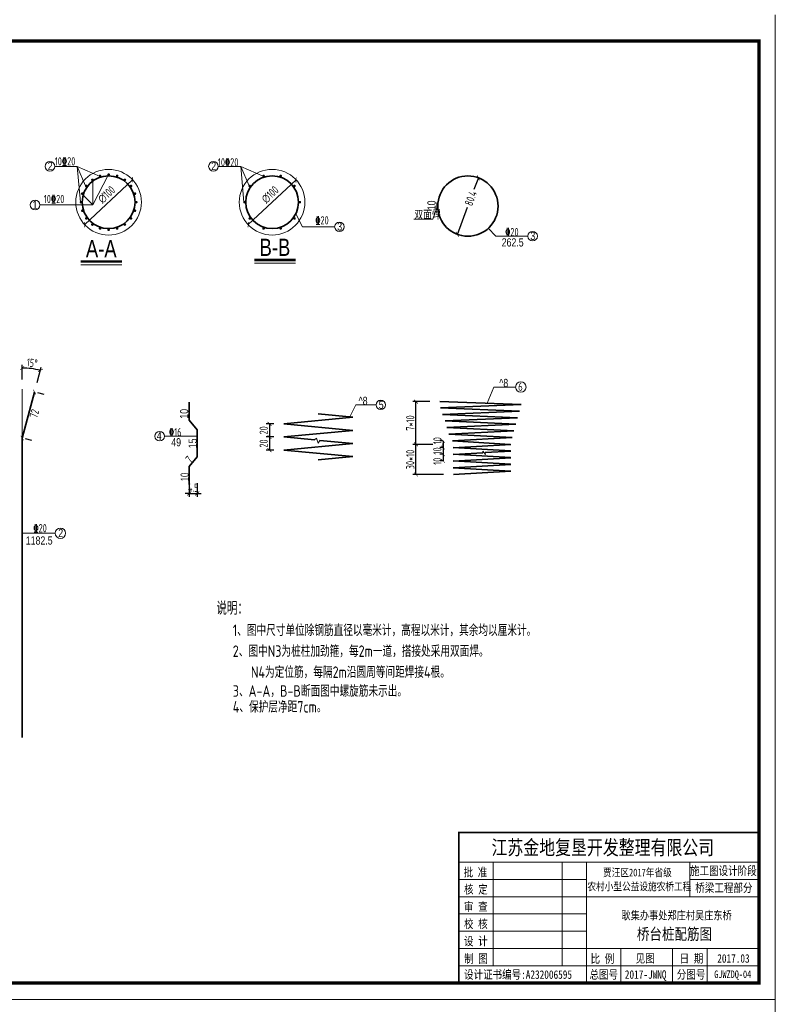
# Model space of a CAD drawing. Header units: inches. Extents: x 112594 to 193184, y 44995 to 116598.
# Tile 143 of 153: x 188760 to 191063, y 100322 to 103323. Entities that reach past the tile are written whole.
import ezdxf

# ---------------------------------------------------------------- set-up
doc = ezdxf.new("R2010")
doc.units = ezdxf.units.IN
doc.header["$MEASUREMENT"] = 0
doc.layers.get('0').update_dxf_attribs({"lineweight": 15})
for name, color, linetype, lineweight in [('0指引线', 4, 'Continuous', 18), ('0文字', 6, 'Continuous', 18), ('0标注', 6, 'Continuous', 18), ('0粗线', 1, 'Continuous', 40), ('0钢筋', 3, 'Continuous', 35), ('BM1', 7, 'Continuous', 15)]:
    doc.layers.add(name, color=color, linetype=linetype, lineweight=lineweight)
for name, color, linetype in [('1', 7, 'Continuous'), ('TK', 7, 'Continuous'), ('配筋2', 2, 'Continuous')]:
    doc.layers.add(name, color=color, linetype=linetype)
doc.styles.add('hz-e', font='hztxt_e.shx', dxfattribs={"width": 0.75, "bigfont": 'hztxt.shx'})
doc.styles.add('HZTXT', font='tssdeng.shx', dxfattribs={"width": 0.75, "bigfont": 'hztxt.shx'})
doc.styles.add('TSSD_Dimension', font='Tssdeng.shx', dxfattribs={"width": 0.7, "bigfont": 'hztxt.shx'})
doc.styles.add('图框', font='SIMFANG.TTF', dxfattribs={"width": 0.8, "height": 4})
doc.dimstyles.new('3', dxfattribs={"dimtxt": 25, "dimasz": 12, "dimexe": 10, "dimexo": 30, "dimgap": 5, "dimtad": 1, "dimdec": 0, "dimzin": 0, "dimdsep": 46, "dimtxsty": 'HZTXT', "dimblk": 'ARCHTICK', "dimcen": 0, "dimclrt": 7, "dimazin": 2, "dimtfac": 1, "dimtdec": 0, "dimtix": 1, "dimtmove": 2, "dimatfit": 3, "dimfxl": 250, "dimtolj": 1, "dimtzin": 0, "dimarcsym": 0})

# ---------------------------------------------------------------- blocks, each defined once
blk = doc.blocks.new('_ArchTick')
at = {"color": 0, "linetype": 'ByBlock', "const_width": 0.15}
blk.add_lwpolyline([(-0.5, -0.5), (0.5, 0.5)], dxfattribs=at)
blk = doc.blocks.new('*D2057')
at = {"color": 0, "lineweight": -2}
for p, q in [((189276.4, 101910), (189276.4, 101868.8)), ((189301.1, 101910), (189301.1, 101868.8)), ((189276.4, 101878.8), (189264.4, 101878.8)), ((189276.4, 101878.8), (189301.1, 101878.8)), ((189301.1, 101878.8), (189313.1, 101878.8))]:
    blk.add_line(p, q, dxfattribs=at)
at = {"color": 0, "lineweight": -2, "xscale": 12, "yscale": 12, "zscale": 12}
blk.add_blockref('_ArchTick', (189276.4, 101878.8), dxfattribs=at)
at = {"color": 0, "lineweight": -2, "xscale": 12, "yscale": 12, "zscale": 12, "rotation": 180}
blk.add_blockref('_ArchTick', (189301.1, 101878.8), dxfattribs=at)
at = {"color": 7, "insert": (189288.8, 101896.3), "char_height": 25, "attachment_point": 5, "style": 'HZTXT'}
blk.add_mtext('\\A1;4.5', dxfattribs=at)
blk = doc.blocks.new('*D1829')
at = {"color": 0, "lineweight": -2}
for p, q in [((190019.4, 102028.4), (189957.6, 102028.4)), ((189967.6, 101936.5), (189967.6, 102028.4)), ((190051.6, 101936.5), (189957.6, 101936.5))]:
    blk.add_line(p, q, dxfattribs=at)
at = {"color": 0, "lineweight": -2, "xscale": 12, "yscale": 12, "zscale": 12}
for p, rotation in [((189967.6, 102028.4), 90), ((189967.6, 101936.5), 270)]:
    blk.add_blockref('_ArchTick', p, dxfattribs=dict(at, rotation=rotation))
at = {"color": 7, "insert": (189950.1, 101982.4), "char_height": 25, "attachment_point": 5, "rotation": 90, "style": 'HZTXT'}
blk.add_mtext('\\A1;30*10', dxfattribs=at)
blk = doc.blocks.new('*D1830')
at = {"color": 0, "lineweight": -2}
for p, q in [((190010.2, 102158.6), (189957.6, 102158.6)), ((189967.6, 102028.4), (189967.6, 102158.6)), ((189999.3, 102028.4), (189957.6, 102028.4))]:
    blk.add_line(p, q, dxfattribs=at)
at = {"color": 0, "lineweight": -2, "xscale": 12, "yscale": 12, "zscale": 12}
for p, rotation in [((189967.6, 102158.6), 90), ((189967.6, 102028.4), 270)]:
    blk.add_blockref('_ArchTick', p, dxfattribs=dict(at, rotation=rotation))
at = {"color": 7, "insert": (189950.1, 102093.5), "char_height": 25, "attachment_point": 5, "rotation": 90, "style": 'HZTXT'}
blk.add_mtext('\\A1;7*10', dxfattribs=at)
blk = doc.blocks.new('*D1831')
at = {"color": 0, "lineweight": -2}
for p, q in [((190157.7, 102840.7), (190144.4, 102805)), ((190093.9, 102668.4), (190124.7, 102751.6))]:
    blk.add_line(p, q, dxfattribs=at)
at = {"color": 0, "lineweight": -2, "xscale": 12, "yscale": 12, "zscale": 12}
for p, rotation in [((190157.7, 102840.7), 69.69875556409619), ((190093.9, 102668.4), 249.6987555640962)]:
    blk.add_blockref('_ArchTick', p, dxfattribs=dict(at, rotation=rotation))
at = {"color": 7, "insert": (190134.6, 102778.3), "char_height": 25, "attachment_point": 5, "rotation": 69.6988, "style": 'HZTXT'}
blk.add_mtext('\\A1;80.4', dxfattribs=at)
blk = doc.blocks.new('*D1832')
at = {"color": 0, "lineweight": -2}
blk.add_line((188958.1, 102698), (189104.1, 102834.7), dxfattribs=at)
at = {"color": 0, "lineweight": -2, "xscale": 12, "yscale": 12, "zscale": 12}
for p, rotation in [((189104.1, 102834.7), 43.12856573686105), ((188958.1, 102698), 223.128565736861)]:
    blk.add_blockref('_ArchTick', p, dxfattribs=dict(at, rotation=rotation))
at = {"color": 7, "insert": (189025, 102789.4), "char_height": 25, "attachment_point": 5, "rotation": 43.1286, "style": 'HZTXT'}
blk.add_mtext('\\A1;∅100', dxfattribs=at)
blk = doc.blocks.new('*D1833')
at = {"color": 0, "lineweight": -2}
blk.add_line((189456.3, 102698), (189602.3, 102834.7), dxfattribs=at)
at = {"color": 0, "lineweight": -2, "xscale": 12, "yscale": 12, "zscale": 12}
for p, rotation in [((189602.3, 102834.7), 43.1285657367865), ((189456.3, 102698), 223.1285657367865)]:
    blk.add_blockref('_ArchTick', p, dxfattribs=dict(at, rotation=rotation))
at = {"color": 7, "insert": (189523.2, 102789.4), "char_height": 25, "attachment_point": 5, "rotation": 43.1286, "style": 'HZTXT'}
blk.add_mtext('\\A1;∅100', dxfattribs=at)
blk = doc.blocks.new('*D1877')
at = {"color": 0, "lineweight": -2}
for p, q in [((189534.6, 102091.1), (189511.2, 102091.1)), ((189521.2, 102091.1), (189521.2, 102051.1)), ((189534.6, 102051.1), (189511.2, 102051.1))]:
    blk.add_line(p, q, dxfattribs=at)
at = {"color": 0, "lineweight": -2, "xscale": 12, "yscale": 12, "zscale": 12}
for p, rotation in [((189521.2, 102091.1), 90), ((189521.2, 102051.1), 270)]:
    blk.add_blockref('_ArchTick', p, dxfattribs=dict(at, rotation=rotation))
at = {"color": 7, "insert": (189503.7, 102071.1), "char_height": 25, "attachment_point": 5, "rotation": 90, "style": 'HZTXT'}
blk.add_mtext('\\A1;20', dxfattribs=at)
blk = doc.blocks.new('*D1878')
at = {"color": 0, "lineweight": -2}
for p, q in [((189534.6, 102051.1), (189511.2, 102051.1)), ((189521.2, 102051.1), (189521.2, 102011.1)), ((189534.6, 102011.1), (189511.2, 102011.1))]:
    blk.add_line(p, q, dxfattribs=at)
at = {"color": 0, "lineweight": -2, "xscale": 12, "yscale": 12, "zscale": 12}
for p, rotation in [((189521.2, 102051.1), 90), ((189521.2, 102011.1), 270)]:
    blk.add_blockref('_ArchTick', p, dxfattribs=dict(at, rotation=rotation))
at = {"color": 7, "insert": (189503.7, 102031.1), "char_height": 25, "attachment_point": 5, "rotation": 90, "style": 'HZTXT'}
blk.add_mtext('\\A1;20', dxfattribs=at)
blk = doc.blocks.new('*D1879')
at = {"color": 0, "lineweight": -2}
for p, q in [((190048.5, 102038.8), (190040.2, 102038.8)), ((190051.4, 102018.7), (190040.2, 102018.7)), ((190050.2, 102038.8), (190050.2, 102018.7))]:
    blk.add_line(p, q, dxfattribs=at)
at = {"color": 0, "lineweight": -2, "xscale": 12, "yscale": 12, "zscale": 12}
for p, rotation in [((190050.2, 102038.8), 90), ((190050.2, 102018.7), 270)]:
    blk.add_blockref('_ArchTick', p, dxfattribs=dict(at, rotation=rotation))
at = {"color": 7, "insert": (190032.7, 102039.8), "char_height": 25, "attachment_point": 5, "rotation": 90, "style": 'HZTXT'}
blk.add_mtext('\\A1;10', dxfattribs=at)
blk = doc.blocks.new('*D1880')
at = {"color": 0, "lineweight": -2}
for p, q in [((190051.4, 102018.7), (190040.2, 102018.7)), ((190050.2, 102018.7), (190050.2, 102030.7)), ((190050.2, 102018.7), (190050.2, 101998.3)), ((190051.4, 101998.3), (190040.2, 101998.3)), ((190050.2, 101998.3), (190050.2, 101986.3))]:
    blk.add_line(p, q, dxfattribs=at)
at = {"color": 0, "lineweight": -2, "xscale": 12, "yscale": 12, "zscale": 12}
for p, rotation in [((190050.2, 102018.7), 270), ((190050.2, 101998.3), 90)]:
    blk.add_blockref('_ArchTick', p, dxfattribs=dict(at, rotation=rotation))
at = {"color": 7, "insert": (190032.7, 102008.5), "char_height": 25, "attachment_point": 5, "rotation": 90, "style": 'HZTXT'}
blk.add_mtext('\\A1;10', dxfattribs=at)
blk = doc.blocks.new('*D1881')
at = {"color": 0, "lineweight": -2}
for p, q in [((190051.4, 101998.3), (190040.2, 101998.3)), ((190050.2, 101998.3), (190050.2, 101977.9)), ((190050.2, 101977.9), (190040.2, 101977.9))]:
    blk.add_line(p, q, dxfattribs=at)
at = {"color": 0, "lineweight": -2, "xscale": 12, "yscale": 12, "zscale": 12}
for p, rotation in [((190050.2, 101998.3), 90), ((190050.2, 101977.9), 270)]:
    blk.add_blockref('_ArchTick', p, dxfattribs=dict(at, rotation=rotation))
at = {"color": 7, "insert": (190032.7, 101977), "char_height": 25, "attachment_point": 5, "rotation": 90, "style": 'HZTXT'}
blk.add_mtext('\\A1;10', dxfattribs=at)
blk = doc.blocks.new('*D2063')
at = {"color": 0, "lineweight": -2}
for p, q in [((188767.8, 102226.2), (188767.8, 102271.1)), ((188813.1, 102216.8), (188825.6, 102263.5))]:
    blk.add_line(p, q, dxfattribs=at)
blk.add_arc((188767.8, 102047.8), 213.3, 75, 90, dxfattribs=at)
at = {"color": 0, "lineweight": -2, "xscale": 12, "yscale": 12, "zscale": 12}
for p, rotation in [((188767.8, 102261.1), 180.0000000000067), ((188823, 102253.8), 344.9999999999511)]:
    blk.add_blockref('_ArchTick', p, dxfattribs=dict(at, rotation=rotation))
at = {"color": 7, "insert": (188798, 102276.6), "char_height": 25, "attachment_point": 5, "rotation": 352.5, "style": 'HZTXT'}
blk.add_mtext('\\A1;15°', dxfattribs=at)
blk = doc.blocks.new('*D1897')
at = {"color": 0, "lineweight": -2}
for p, q in [((188805.4, 102187.8), (188793.3, 102143)), ((188834.3, 102180.1), (188815, 102185.2)), ((188767.8, 102047.8), (188784.4, 102109.7)), ((188796.8, 102040.1), (188777.5, 102045.2))]:
    blk.add_line(p, q, dxfattribs=at)
at = {"color": 0, "lineweight": -2, "xscale": 12, "yscale": 12, "zscale": 12}
for p, rotation in [((188805.4, 102187.8), 74.99999999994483), ((188767.8, 102047.8), 254.9999999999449)]:
    blk.add_blockref('_ArchTick', p, dxfattribs=dict(at, rotation=rotation))
at = {"color": 7, "insert": (188804.7, 102122.1), "char_height": 25, "attachment_point": 5, "rotation": 75, "style": 'HZTXT'}
blk.add_mtext('\\A1;72', dxfattribs=at)

msp = doc.modelspace()

# ---------------------------------------------------------------- hatches: boundary and pattern name
h = msp.add_hatch()
h.set_pattern_fill('ANSI31', color=256, scale=0.183, style=0)
h.set_pattern_definition([(45, (173168.3286, 146079.3712), (-0.4108467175, 0.4108467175), [])])
h.paths.add_polyline_path([(190034.40331, 102764.02553), (190031.49818, 102764.02553, 0.0600593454), (190031.49818, 102745.72553), (190034.40331, 102745.72553, -0.0311853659), (190033.83206, 102754.87553, -0.0311853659)])

# ---------------------------------------------------------------- linework, layer by layer
for p, q in [((188982.92172, 102757.95474), (189031.07181, 102850.55771)), ((189433.56185, 102875.60492), (189364.98163, 102875.60492)), ((189433.56185, 102875.60492), (189459.25136, 102816.46514)), ((189433.56185, 102875.60492), (189443.14534, 102766.88785)), ((189503.86933, 102844.53494), (189433.56185, 102875.60492)), ((188982.76045, 102832.8604), (188982.92172, 102757.95474)), ((188950.38224, 102790.48023), (188982.92172, 102757.95474)), ((190034.40331, 102764.02553), (190031.49818, 102764.02553)), ((189621.83918, 102691.43204), (189601.47864, 102731.01301)), ((190034.40331, 102745.72553), (190031.49818, 102745.72553)), ((189621.83918, 102691.43204), (189719.82019, 102691.43204)), ((189658.06504, 102042.24005), (189664.23133, 102047.24093)), ((189664.23133, 102047.24093), (189669.55413, 102032.4977)), ((189669.55413, 102032.4977), (189674.84468, 102040.64732)), ((190171.53016, 102003.13092), (190171.16237, 102007.64741)), ((190171.16237, 102007.64741), (190179.2174, 101997.98979)), ((190179.2174, 101997.98979), (190178.89099, 102003.5621))]:
    msp.add_line(p, q)
for centre in [(189031.07181, 102766.36552), (189529.26812, 102766.36552)]:
    msp.add_circle(centre, 100)
msp.add_arc((190107.39806, 102754.87553), 76.44943, 173.12596321, 186.87403679)
at = {"layer": '0指引线'}
for p, q in [((188935.36554, 102875.60492), (188866.78532, 102875.60492)), ((188935.36554, 102875.60492), (188961.05505, 102816.46514)), ((188935.36554, 102875.60492), (188944.94903, 102766.88785)), ((189005.67302, 102844.53494), (188935.36554, 102875.60492)), ((188982.92172, 102757.95474), (188821.43511, 102757.95474)), ((190031.17013, 102749.06017), (190019.09589, 102714.58439)), ((190019.09589, 102714.58439), (189960.5928, 102714.58439)), ((190188.11497, 102687.05812), (190210.49829, 102662.8283)), ((190210.49829, 102662.8283), (190308.47929, 102662.8283)), ((190205.20664, 102203.22761), (190184.28095, 102153.61739)), ((190205.20664, 102203.22761), (190271.21214, 102203.22761)), ((189784.00236, 102148.74173), (189765.40782, 102110.17847)), ((189845.84276, 102148.74173), (189784.00236, 102148.74173)), ((189301.14742, 102053.32713), (189201.14239, 102053.32713)), ((188767.83713, 101757.51128), (188868.25356, 101757.51128))]:
    msp.add_line(p, q, dxfattribs=at)
for centre, radius in [((188852.2401, 102875.60492), 14.54523), ((189350.43641, 102875.60492), 14.54523), ((188806.88988, 102757.95474), 14.54523), ((189734.36541, 102691.43204), 14.54523), ((190323.02452, 102662.8283), 14.54523), ((190287.10856, 102203.22761), 15.89642), ((189860.38799, 102148.74173), 14.54523), ((189186.59717, 102053.32713), 14.54523), ((188884.14999, 101757.51128), 15.89642)]:
    msp.add_circle(centre, radius, dxfattribs=at)
at = {"layer": '0标注'}
for p, q in [((188946.24918, 102575.99687), (189071.53618, 102575.99687)), ((189475.50191, 102580.24571), (189600.78892, 102580.24571)), ((188767.83713, 102047.83209), (188767.83713, 102196.24504))]:
    msp.add_line(p, q, dxfattribs=at)
at = {"layer": '0标注', "const_width": 7.32}
for points in [[(188946.24918, 102586.02951), (189071.53618, 102586.02951)], [(189475.50191, 102590.27835), (189600.78892, 102590.27835)]]:
    msp.add_lwpolyline(points, dxfattribs=at)
at = {"layer": '0粗线', "const_width": 4}
for points in [[(189005.67302, 102844.53494, 1), (189004.43695, 102848.33917, 1)], [(189031.07181, 102848.55771, 1), (189031.07181, 102852.55771, 1)], [(189056.47059, 102844.53494, 1), (189057.70666, 102848.33917, 1)], [(189503.86933, 102844.53494, 1), (189502.63327, 102848.33917, 1)], [(189554.6669, 102844.53494, 1), (189555.90297, 102848.33917, 1)], [(188982.76045, 102832.8604, 1), (188980.40931, 102836.09647, 1)], [(189079.38316, 102832.8604, 1), (189081.7343, 102836.09647, 1)], [(188952.90239, 102791.76431, 1), (188949.09816, 102793.00038, 1)], [(188964.57693, 102814.67688, 1), (188961.34086, 102817.02802, 1)], [(189097.56669, 102814.67688, 1), (189100.80275, 102817.02802, 1)], [(189109.24123, 102791.76431, 1), (189113.04545, 102793.00038, 1)], [(189462.77324, 102814.67688, 1), (189459.53717, 102817.02802, 1)], [(189595.763, 102814.67688, 1), (189598.99907, 102817.02802, 1)], [(188948.87961, 102766.36552, 1), (188944.87961, 102766.36552, 1)], [(189113.264, 102766.36552, 1), (189117.264, 102766.36552, 1)], [(189447.07593, 102766.36552, 1), (189443.07593, 102766.36552, 1)], [(189611.46031, 102766.36552, 1), (189615.46031, 102766.36552, 1)], [(188952.90239, 102740.96674, 1), (188949.09816, 102739.73067, 1)], [(189109.24123, 102740.96674, 1), (189113.04545, 102739.73067, 1)], [(188964.57693, 102718.05416, 1), (188961.34086, 102715.70302, 1)], [(188982.76045, 102699.87064, 1), (188980.40931, 102696.63458, 1)], [(189079.38316, 102699.87064, 1), (189081.7343, 102696.63458, 1)], [(189097.56669, 102718.05416, 1), (189100.80275, 102715.70302, 1)], [(189462.77324, 102718.05416, 1), (189459.53717, 102715.70302, 1)], [(189595.763, 102718.05416, 1), (189598.99907, 102715.70302, 1)], [(189005.67302, 102688.1961, 1), (189004.43695, 102684.39188, 1)], [(189031.07181, 102684.17333, 1), (189031.07181, 102680.17333, 1)], [(189056.47059, 102688.1961, 1), (189057.70666, 102684.39188, 1)], [(189503.86933, 102688.1961, 1), (189502.63327, 102684.39188, 1)], [(189554.6669, 102688.1961, 1), (189555.90297, 102684.39188, 1)]]:
    msp.add_lwpolyline(points, format="xyb", close=True, dxfattribs=at)
at = {"layer": '0钢筋'}
for p, q in [((188805.35002, 102187.83209), (188767.83713, 102047.83209)), ((189276.44242, 102157.01599), (189276.44242, 102102.11599)), ((190288.42777, 102150.00624), (190040.18494, 102158.61371)), ((190042.72836, 102139.70672), (190288.42777, 102150.00624)), ((190283.34285, 102129.47672), (190042.72836, 102139.70672)), ((189276.44242, 102102.11599), (189301.14742, 102072.67914)), ((189775.27322, 102111.11489), (189564.56948, 102091.11482)), ((189669.92135, 102121.11493), (189775.27322, 102111.11489)), ((190048.32072, 102119.24672), (190283.34285, 102129.47672)), ((190276.51903, 102109.1779), (190048.32072, 102119.24672)), ((190056.2342, 102100.15604), (190276.64925, 102109.18323)), ((189301.14742, 102072.67914), (189301.14742, 101990.32914)), ((189564.56948, 102091.11482), (189775.27322, 102071.11475)), ((189775.27322, 102071.11475), (189564.56948, 102051.11468)), ((190271.5157, 102089.92604), (190056.2342, 102100.15604)), ((190061.82655, 102079.69604), (190271.5157, 102089.92604)), ((190266.06151, 102069.46604), (190061.82655, 102079.69604)), ((188767.83713, 101134.75673), (188767.83713, 102047.83209)), ((189564.56948, 102051.11468), (189658.06504, 102042.24005)), ((189674.84468, 102040.64732), (189775.27322, 102031.11461)), ((190067.41891, 102059.23604), (190266.06151, 102069.46604)), ((190260.60732, 102049.00604), (190067.41891, 102059.23604)), ((190078.53453, 102038.77604), (190260.60732, 102049.00604)), ((189775.27322, 102031.11461), (189564.56948, 102011.11454)), ((189564.56948, 102011.11454), (189775.27322, 101991.11447)), ((190255.13553, 102028.48002), (190078.53453, 102038.77604)), ((190081.36275, 102018.74558), (190256.00315, 102008.52387)), ((190256.26259, 102028.54604), (190081.6222, 102018.31604)), ((189276.44242, 101960.8923), (189301.14742, 101990.32914)), ((189775.27322, 101991.11447), (189669.92135, 101981.11444)), ((190081.36275, 101998.29387), (190256.00315, 101988.07216)), ((190171.53016, 102003.13092), (190081.6222, 101997.86433)), ((190256.26259, 101987.64262), (190081.6222, 101977.41262)), ((190256.26259, 102008.09433), (190178.89099, 102003.5621)), ((189276.44242, 101905.9923), (189276.44242, 101960.8923)), ((190081.36275, 101977.84216), (190256.00315, 101967.62045)), ((190081.36275, 101957.39045), (190256.00315, 101947.16874)), ((190256.26259, 101967.19091), (190081.6222, 101956.96091)), ((190256.26259, 101946.7392), (190081.6222, 101936.5092))]:
    msp.add_line(p, q, dxfattribs=at)
for centre, radius in [((189031.07181, 102766.36552), 80.4), ((189529.26812, 102766.36552), 80.4), ((190125.77803, 102754.53751), 91.866)]:
    msp.add_circle(centre, radius, dxfattribs=at)
at = {"layer": 'BM1', "linetype": 'Continuous'}
for p, q in [((191062.59813, 103337.65903), (191062.59813, 100337.35597)), ((191062.59813, 100337.35597), (186819.76981, 100337.35597)), ((191062.59813, 100337.35597), (191062.59813, 97337.0529))]:
    msp.add_line(p, q, dxfattribs=at)
at = {"layer": 'BM1', "color": 0, "linetype": 'Continuous'}
for p, q in [((191062.59813, 103307.35293), (191062.59813, 100337.35597)), ((191062.59813, 103307.35293), (191062.59813, 100337.35597)), ((191062.59813, 103307.35293), (191062.59813, 100337.35597)), ((191062.59813, 103307.35293), (191062.59813, 100337.35597)), ((191062.59813, 103307.35293), (191062.59813, 100337.35597)), ((190097.95863, 100845.4241), (191012.60324, 100845.4241)), ((190097.95863, 100845.4241), (190097.95863, 100387.35086)), ((190097.95863, 100387.35086), (190097.95863, 100845.4241)), ((190097.95863, 100755.31134), (191012.60324, 100755.31134)), ((190203.0902, 100439.91665), (190203.0902, 100755.31134)), ((190413.35332, 100755.31134), (190413.35332, 100439.91665)), ((190486.94542, 100755.31134), (190486.94542, 100387.35086)), ((190802.34011, 100650.17977), (190802.34011, 100755.31134)), ((190097.95863, 100702.74555), (190486.94542, 100702.74555)), ((190802.34011, 100702.74555), (191012.60324, 100702.74555)), ((190097.95863, 100650.17977), (191012.60324, 100650.17977)), ((190097.95863, 100597.61399), (190486.94542, 100597.61399)), ((190097.95863, 100545.04821), (190486.94542, 100545.04821)), ((190097.95863, 100492.48243), (191012.60324, 100492.48243)), ((190592.07698, 100492.48243), (190592.07698, 100387.35086)), ((190749.77433, 100492.48243), (190749.77433, 100387.35086)), ((190854.90589, 100492.48243), (190854.90589, 100439.91665)), ((190854.90589, 100387.35086), (190854.90589, 100492.48243)), ((190097.95863, 100439.91665), (191012.60324, 100439.91665))]:
    msp.add_line(p, q, dxfattribs=at)
at = {"layer": 'BM1', "color": 0, "linetype": 'Continuous', "const_width": 9.99898}
msp.add_lwpolyline([(186987.61391, 100387.35086), (186987.61391, 103257.35804), (191012.60324, 103257.35804), (191012.60324, 100387.35086)], close=True, dxfattribs=at)
at = {"layer": 'BM1', "color": 0, "linetype": 'Continuous', "const_width": 5.25658}
msp.add_lwpolyline([(191012.60324, 100845.4241), (190097.95863, 100845.4241), (190097.95863, 100387.35086)], dxfattribs=at)

# ---------------------------------------------------------------- texts
at = {"width": 0.8}
for s, height, style, p in [('A-A', 52.5, 'hz-e', (188961.78381, 102598.42583)), ('B-B', 52.5, 'hz-e', (189491.03654, 102602.67467)), ('说明：', 40, 'HZTXT', (189359.49607, 101508.99834)), ('1、图中尺寸单位除钢筋直径以毫米计，高程以米计，其余均以厘米计。', 35, 'HZTXT', (189409.40648, 101444.46179)), ('2、图中N3为桩柱加劲箍，每2m一道，搭接处采用双面焊。', 35, 'HZTXT', (189409.40648, 101380.85494)), ('N4为定位筋，每隔2m沿圆周等间距焊接4根。', 35, 'HZTXT', (189464.62715, 101316.84533)), ('3、A-A，B-B断面图中螺旋筋未示出。', 35, 'HZTXT', (189409.40648, 101259.38183)), ('4、保护层净距7cm。', 35, 'HZTXT', (189409.40648, 101211.15086))]:
    msp.add_text(s, height=height, dxfattribs=dict(at, style=style)).set_placement(p)
at = {"layer": '0文字', "width": 0.8}
for s, style, p in [('2', 'hz-e', (188845.54627, 102864.02705)), ('2', 'hz-e', (189343.74258, 102864.02705)), ('1', 'hz-e', (188799.42609, 102746.35577)), ('双面焊', 'hz-e', (189962.53299, 102713.86104)), ('3', 'hz-e', (189727.67159, 102679.85417)), ('3', 'hz-e', (190316.13255, 102651.26373)), ('262.5', 'hz-e', (190228.76625, 102631.39966)), ('^ 8', 'hz-e', (190221.28615, 102203.01402)), ('6', 'HZTXT', (190279.17612, 102191.41723)), ('^ 8', 'hz-e', (189792.72781, 102148.52813)), ('5', 'hz-e', (189854.24299, 102136.52971)), ('4', 'hz-e', (189177.73806, 102041.73872)), ('49', 'hz-e', (189222.02419, 102022.42432)), ('2', 'hz-e', (188877.63752, 101745.95697)), ('1182.5', 'hz-e', (188778.62969, 101722.99412))]:
    msp.add_text(s, height=25, dxfattribs=dict(at, style=style)).set_placement(p)
at = {"layer": '0文字', "style": 'hz-e', "width": 0.8}
for s, p in [('10', (190027.47487, 102741.88619)), ('10', (189273.70011, 102106.71073)), ('15', (189299.67288, 102016.67661))]:
    msp.add_text(s, height=25, rotation=90, dxfattribs=at).set_placement(p)
at = {"layer": '0标注', "style": 'hz-e', "width": 0.6}
for s, rotation, p in [('7', 49.99479911, (189282.07033, 101969.48099)), ('10', 90, (189275.25315, 101916.36502))]:
    msp.add_text(s, height=25, rotation=rotation, dxfattribs=at).set_placement(p)
at = {"layer": '1', "color": 7, "linetype": 'Continuous', "style": '图框', "width": 0.8}
for s, height, p in [('江苏金地复垦开发整理有限公司 ', 44.4121037, (190197.76621, 100777.91113)), ('批 准', 25.907061, (190112.67809, 100711.64398)), ('贾汪区2017年省级', 23.551873, (190537.65843, 100711.97832)), ('农村小型公益设施农桥工程', 23.5518732, (190489.93589, 100669.37047)), ('核 定', 25.907061, (190114.00093, 100659.35012)), ('审 查', 25.907061, (190114.00093, 100606.78433)), ('校 核', 25.907061, (190114.00093, 100554.21855)), ('设 计', 25.907061, (190114.00093, 100501.65277)), ('制 图', 25.907061, (190114.3419, 100448.35941)), ('比 例', 25.907061, (190499.76223, 100448.08152)), ('见图', 25.907061, (190637.0829, 100449.00372)), ('日 期', 25.907061, (190771.07338, 100449.00372)), ('2017.03', 25.907061, (190885.6647, 100449.00372)), ('设计证书编号:A232006595 ', 25.9070605, (190114.01754, 100399.88064)), ('总图号', 25.907061, (190496.35768, 100400.03406)), ('2017-JWNQ', 25.907061, (190604.1059, 100400.03406)), ('分图号', 25.907061, (190762.36398, 100400.03406))]:
    msp.add_text(s, height=height, dxfattribs=at).set_placement(p)
at = {"layer": '1', "color": 7, "linetype": 'Continuous', "char_height": 25.907061, "width": 215.1817481, "attachment_point": 5, "style": '图框'}
for s, insert in [('施工图设计阶段', (190904.34317, 100727.49476)), ('桥梁工程部分', (190905.86207, 100675.40627))]:
    msp.add_mtext(s, dxfattribs=dict(at, insert=insert))
at = {"layer": 'BM1', "color": 0, "linetype": 'Continuous', "style": '图框', "width": 0.8}
msp.add_text('GJWZDQ-04', height=23, dxfattribs=at).set_placement((190876.46966, 100402.25556))
at = {"layer": 'TK', "lineweight": 0, "style": '图框', "width": 0.8}
for s, height, p in [('耿集办事处郑庄村吴庄东桥', 24.9938437, (190593.92552, 100580.62588)), ('桥台桩配筋图', 34.991381, (190640.78994, 100518.97033))]:
    msp.add_text(s, height=height, dxfattribs=at).set_placement(p)
at = {"layer": '配筋2', "color": 2, "style": 'TSSD_Dimension', "width": 0.75}
for s, p in [('10%%13220', (188866.96349, 102878.39805)), ('10%%13220', (189363.95886, 102875.39133)), ('10%%13220', (188833.50421, 102763.7413)), ('%%13220', (189660.62901, 102698.4228)), ('%%13220', (190239.33741, 102662.8283)), ('%%13216', (189214.93527, 102053.11354)), ('%%13220', (188801.64742, 101760.49601))]:
    msp.add_text(s, height=25, rotation=0.00001699, dxfattribs=at).set_placement(p)

# ---------------------------------------------------------------- dimensions: what is measured, and where the dimension line sits
for p1, p2, picture, middle in [((188958.08965, 102698.00175), (189104.05396, 102834.7293), '*D1832', (189025.0431, 102789.40347)), ((189456.28596, 102698.00175), (189602.25027, 102834.7293), '*D1833', (189523.23942, 102789.40347))]:
    dim = msp.add_diameter_dim_2p(p1=p1, p2=p2, dimstyle='3', override={"dimlfac": 0.5})
    dim.commit()
    dim.dimension.update_dxf_attribs({"geometry": picture, "text_midpoint": middle, "dimtype": 163})
dim = msp.add_diameter_dim_2p(p1=(190157.65149, 102840.69692), p2=(190093.90457, 102668.37809), text='80.4', dimstyle='3', override={"dimlfac": 0.5})
dim.commit()
dim.dimension.update_dxf_attribs({"geometry": '*D1831', "text_midpoint": (190134.56273, 102778.28406), "dimtype": 163})
dim = msp.add_angular_dim_2l(base=(188804.86834, 102257.84651), line1=((188767.83713, 102047.83209), (188767.83713, 102196.24504)), line2=((188805.35002, 102187.83209), (188767.83713, 102047.83209)), dimstyle='3', override={"dimlfac": 0.5})
dim.commit()
dim.dimension.update_dxf_attribs({"geometry": '*D2063', "text_midpoint": (188797.95661, 102276.61219)})
for base, p1, p2, angle, picture, middle, dimtype in [((188805.35002, 102187.83209), (188767.83713, 102047.83209), (188805.35002, 102187.83209), 75, '*D1897', (188804.73759, 102122.1026), 161), ((190050.23495, 102018.74558), (190078.53453, 102038.77604), (190081.36275, 102018.74558), 90, '*D1879', (190032.73495, 102039.83224), 160), ((190050.23495, 101977.91198), (190081.36275, 101998.29387), (190080.1698, 101977.91198), 90, '*D1881', (190032.73495, 101977.0315), 160)]:
    dim = msp.add_linear_dim(base=base, p1=p1, p2=p2, angle=angle, dimstyle='3', override={"dimlfac": 0.5})
    dim.commit()
    dim.dimension.update_dxf_attribs({"geometry": picture, "text_midpoint": middle, "dimtype": dimtype})
for base, p1, p2, text, picture, middle in [((189967.58427, 102158.61371), (190029.27241, 102028.36603), (190040.18494, 102158.61371), '7*10', '*D1830', (189950.08427, 102093.48987)), ((189967.58427, 102028.36603), (190081.6222, 101936.5092), (190049.40613, 102028.36603), '30*10', '*D1829', (189950.08427, 101982.43761))]:
    dim = msp.add_linear_dim(base=base, p1=p1, p2=p2, angle=90, text=text, dimstyle='3', override={"dimlfac": 0.5})
    dim.commit()
    dim.dimension.update_dxf_attribs({"geometry": picture, "text_midpoint": middle})
for base, p1, p2, picture, middle in [((189521.1765, 102051.11468), (189564.56948, 102091.11482), (189564.56948, 102051.11468), '*D1877', (189503.6765, 102071.11475)), ((189521.1765, 102011.11454), (189564.56948, 102051.11468), (189564.56948, 102011.11454), '*D1878', (189503.6765, 102031.11461)), ((190050.23495, 101998.29387), (190081.36275, 102018.74558), (190081.36275, 101998.29387), '*D1880', (190032.73495, 102008.51973))]:
    dim = msp.add_linear_dim(base=base, p1=p1, p2=p2, angle=90, dimstyle='3', override={"dimlfac": 0.5})
    dim.commit()
    dim.dimension.update_dxf_attribs({"geometry": picture, "text_midpoint": middle})
dim = msp.add_linear_dim(base=(189301.14742, 101878.77207), p1=(189276.44242, 101939.95876), p2=(189301.14742, 101939.95876), text='4.5', dimstyle='3', override={"dimlfac": 0.5})
dim.commit()
dim.dimension.update_dxf_attribs({"geometry": '*D2057', "text_midpoint": (189288.79492, 101896.27207)})

doc.saveas('drawing.dxf')
